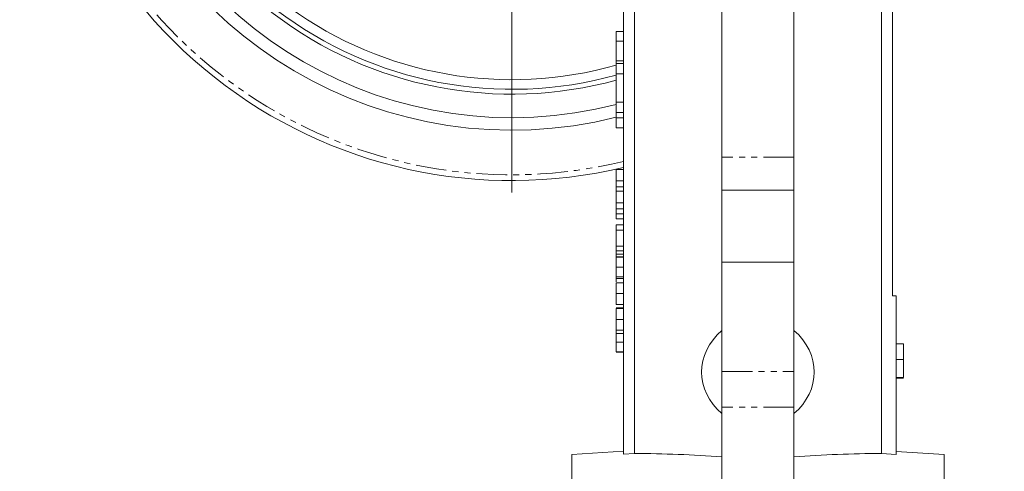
# Model space of a CAD drawing. Header units: millimetres. Extents: x -420 to 405, y 84 to 1018.
# Tile 17 of 19: x 188 to 393, y 755 to 849. Entities that reach past the tile are written whole.
import ezdxf

# ---------------------------------------------------------------- set-up
doc = ezdxf.new("R2010")
doc.units = ezdxf.units.MM
doc.linetypes.add('PHANTOM', pattern=[12.7, 6.35, -1.27, 1.27, -1.27, 1.27, -1.27])

# ---------------------------------------------------------------- blocks, each defined once
blk = doc.blocks.new('SW_CENTERMARKSYMBOL_22')
at = {"color": 0, "linetype": 'Continuous', "lineweight": 0}
for p, q in [((0, 5), (0, 102.5)), ((0, 0), (0, 2.5)), ((-5, 0), (-102.5, 0)), ((0, 0), (-2.5, 0)), ((0, 0), (0, -2.5)), ((0, 0), (2.5, 0)), ((5, 0), (102.5, 0)), ((0, -5), (0, -102.5))]:
    blk.add_line(p, q, dxfattribs=at)

msp = doc.modelspace()

# ---------------------------------------------------------------- linework, layer by layer
at = {"color": 7, "linetype": 'Continuous', "lineweight": 15}
for p, q in [((316.44, 758.27), (316.44, 866.06)), ((334.64, 866.06), (334.64, 819.91)), ((349.64, 866.06), (349.64, 819.91)), ((367.85, 758.27), (367.85, 866.06)), ((314.14, 857.69), (314.14, 758.12)), ((370.14, 857.69), (370.14, 791.06)), ((312.64, 844.06), (312.64, 846.06)), ((314.14, 846.06), (312.64, 846.06)), ((314.14, 844.06), (312.64, 844.06)), ((312.64, 839.97), (312.64, 844.06)), ((314.14, 839.97), (312.64, 839.97)), ((312.64, 839.44), (312.64, 839.97)), ((314.14, 839.44), (312.64, 839.44)), ((312.64, 837.27), (312.64, 839.44)), ((314.14, 837.27), (312.64, 837.27)), ((312.64, 831.41), (312.64, 837.27)), ((312.64, 831.41), (314.14, 831.41)), ((312.64, 829.22), (312.64, 831.41)), ((314.14, 829.22), (312.64, 829.22)), ((312.64, 828.14), (312.64, 829.22)), ((314.14, 828.14), (312.64, 828.14)), ((312.64, 826.06), (312.64, 828.14)), ((314.14, 826.06), (312.64, 826.06)), ((334.64, 819.91), (334.64, 813.06)), ((349.64, 813.06), (349.64, 819.91)), ((312.64, 817.4), (314.14, 817.4)), ((312.64, 817.4), (312.64, 815.01)), ((312.64, 813.77), (314.14, 813.77)), ((312.64, 812.83), (314.14, 812.83)), ((312.64, 812.83), (312.64, 810.43)), ((334.64, 813.06), (349.64, 813.06)), ((334.64, 813.06), (334.64, 798.06)), ((349.64, 813.06), (349.64, 798.06)), ((312.64, 809.2), (314.14, 809.2)), ((312.64, 808.18), (314.14, 808.18)), ((314.14, 807.08), (312.64, 807.08)), ((312.64, 805.83), (314.14, 805.83)), ((312.64, 805.83), (312.64, 804.78)), ((312.64, 804.78), (314.14, 804.78)), ((312.64, 804.78), (312.64, 801.43)), ((312.64, 801.43), (314.14, 801.43)), ((312.64, 801.43), (312.64, 800.44)), ((312.64, 800.44), (314.14, 800.44)), ((312.64, 800.44), (312.64, 799.76)), ((312.64, 799.19), (314.14, 799.19)), ((312.64, 799.1), (314.14, 799.1)), ((334.64, 798.06), (349.64, 798.06)), ((334.64, 798.06), (334.64, 775.33)), ((349.64, 798.06), (349.64, 775.33)), ((312.64, 797.05), (314.14, 797.05)), ((312.64, 795.06), (314.14, 795.06)), ((312.64, 794.82), (312.64, 793.98)), ((314.14, 794.7), (312.64, 794.7)), ((312.64, 793.8), (314.14, 793.8)), ((312.64, 791.56), (314.14, 791.56)), ((312.64, 789.31), (314.14, 789.31)), ((370.94, 791.06), (370.14, 791.06)), ((370.94, 791.06), (370.94, 758.07)), ((312.64, 788.6), (314.14, 788.6)), ((312.64, 788.42), (314.14, 788.42)), ((312.64, 786.17), (314.14, 786.17)), ((312.64, 783.93), (314.14, 783.93)), ((314.14, 783.26), (312.64, 783.26)), ((312.64, 781.46), (314.14, 781.46)), ((370.94, 781.06), (372.44, 781.06)), ((372.44, 777.82), (372.44, 781.06)), ((312.64, 779.44), (314.14, 779.44)), ((312.64, 779.35), (314.14, 779.35)), ((370.94, 777.82), (372.44, 777.82)), ((372.44, 774.06), (372.44, 777.82)), ((334.64, 775.33), (334.64, 767.88)), ((349.64, 775.33), (349.64, 767.88)), ((370.94, 774.06), (372.44, 774.06)), ((372.44, 773.97), (370.94, 773.97)), ((334.64, 767.88), (334.64, 736.96)), ((349.64, 767.88), (349.64, 736.96)), ((314.14, 758.75), (303.39, 758.06)), ((380.89, 758.06), (370.94, 758.7)), ((303.39, 400.06), (303.39, 758.06)), ((314.14, 758.12), (316.44, 758.27)), ((370.94, 758.07), (367.85, 758.27)), ((380.89, 758.06), (380.89, 579.06))]:
    msp.add_line(p, q, dxfattribs=at)
at = {"color": 8, "linetype": 'PHANTOM', "lineweight": 0}
for p, q in [((349.64, 819.91), (334.64, 819.91)), ((312.64, 815.01), (314.14, 815.01)), ((312.64, 810.43), (314.14, 810.43)), ((312.64, 799.76), (314.14, 799.76)), ((334.64, 775.33), (349.64, 775.33)), ((349.64, 767.88), (334.64, 767.88))]:
    msp.add_line(p, q, dxfattribs=at)
msp.add_arc((290.94, 915.06), 98.77, 15.2624, 283.5852, dxfattribs=at)
at = {"color": 7, "linetype": 'Continuous', "lineweight": 15}
for radius, start, end in [(89.5, 17.2229, 284.0317), (86.9, 17.7552, 284.4606), (100, 180, 283.4148), (82.01, 180, 285.3442), (81, 180, 285.5394), (79, 234.104, 285.9432)]:
    msp.add_arc((290.94, 915.06), radius, start, end, dxfattribs=at)
for centre, major_axis, ratio, start_param, end_param in [((345.59, 775.22), (15.17, 0), 0.823849, 2.376683, 3.906502), ((338.7, 775.22), (15.17, 0), 0.823849, 5.518276, 7.048095), ((315.32, 579.06), (218.21, 0), 0.821318, 1.48211, 1.565667), ((368.97, 579.06), (218.21, 0), 0.821318, 1.575926, 1.659482)]:
    msp.add_ellipse(centre, major_axis=major_axis, ratio=ratio, start_param=start_param, end_param=end_param, dxfattribs=at)
for points, knots in [([(312.64, 815.01), (312.64, 814.95), (312.64, 814.82), (312.64, 814.63), (312.64, 814.46), (312.64, 814.3), (312.64, 814.15), (312.64, 814.01), (312.64, 813.89), (312.64, 813.81), (312.64, 813.77)], [0, 0, 0, 0, 0.157891, 0.306795, 0.445675, 0.574557, 0.694631, 0.805977, 0.907764, 1, 1, 1, 1]), ([(312.64, 813.77), (312.64, 813.68), (312.64, 813.49), (312.64, 813.22), (312.64, 812.97), (312.64, 812.83), (312.64, 812.76)], [0, 0, 0, 0, 0.261213, 0.512048, 0.757793, 1, 1, 1, 1]), ([(312.64, 810.43), (312.64, 810.37), (312.64, 810.24), (312.64, 810.06), (312.64, 809.88), (312.64, 809.72), (312.64, 809.57), (312.64, 809.44), (312.64, 809.31), (312.64, 809.23), (312.64, 809.2)], [0, 0, 0, 0, 0.1578913, 0.306795, 0.4456752, 0.5745567, 0.6946308, 0.8059774, 0.9077641, 1, 1, 1, 1]), ([(312.64, 809.2), (312.64, 809.1), (312.64, 808.91), (312.64, 808.64), (312.64, 808.4), (312.64, 808.25), (312.64, 808.18)], [0, 0, 0, 0, 0.261213, 0.512048, 0.757793, 1, 1, 1, 1]), ([(312.64, 808.18), (312.64, 808.13), (312.64, 808.04), (312.64, 807.92), (312.64, 807.8), (312.64, 807.7), (312.64, 807.6), (312.64, 807.51), (312.64, 807.43), (312.64, 807.35), (312.64, 807.29), (312.64, 807.23), (312.64, 807.19), (312.64, 807.15), (312.64, 807.12), (312.64, 807.1), (312.64, 807.09), (312.64, 807.08), (312.64, 807.08)], [0, 0, 0, 0, 0.056809, 0.113874, 0.170522, 0.227532, 0.285334, 0.343678, 0.403164, 0.464002, 0.525827, 0.589097, 0.653293, 0.719115, 0.786763, 0.855798, 0.926841, 1, 1, 1, 1]), ([(312.64, 799.76), (312.64, 799.67), (312.64, 799.5), (312.64, 799.31), (312.64, 799.22), (312.64, 799.22)], [0, 0, 0, 0, 0.482864, 0.965762, 1, 1, 1, 1]), ([(312.64, 799.1), (312.64, 799.08), (312.64, 799.05), (312.64, 799), (312.64, 798.93), (312.64, 798.85), (312.64, 798.76), (312.64, 798.65), (312.64, 798.53), (312.64, 798.4), (312.64, 798.26), (312.64, 798.11), (312.64, 797.96), (312.64, 797.79), (312.64, 797.62), (312.64, 797.43), (312.64, 797.24), (312.64, 797.12), (312.64, 797.05)], [0, 0, 0, 0, 0.071042, 0.139355, 0.204975, 0.268354, 0.330157, 0.390696, 0.450899, 0.510969, 0.570761, 0.629453, 0.688414, 0.747571, 0.808283, 0.870023, 0.933805, 1, 1, 1, 1]), ([(312.64, 797.05), (312.64, 796.96), (312.64, 796.78), (312.64, 796.51), (312.64, 796.26), (312.64, 796.02), (312.64, 795.8), (312.64, 795.61), (312.64, 795.44), (312.64, 795.3), (312.64, 795.19), (312.64, 795.11), (312.64, 795.07), (312.64, 795.06), (312.64, 795.06)], [0, 0, 0, 0, 0.09205, 0.181, 0.269569, 0.357573, 0.443574, 0.526455, 0.607471, 0.688399, 0.767864, 0.845538, 0.922533, 1, 1, 1, 1]), ([(312.64, 795.06), (312.64, 795.06), (312.64, 794.92), (312.64, 794.78), (312.64, 794.7), (312.64, 794.7), (312.64, 794.7)], [0, 0, 0, 0, 0.007075, 0.440111, 0.882669, 1, 1, 1, 1]), ([(312.64, 793.8), (312.64, 793.8), (312.64, 793.8), (312.64, 793.79), (312.64, 793.77), (312.64, 793.74), (312.64, 793.71), (312.64, 793.66), (312.64, 793.61), (312.64, 793.55), (312.64, 793.49), (312.64, 793.41), (312.64, 793.33), (312.64, 793.24), (312.64, 793.14), (312.64, 793.04), (312.64, 792.93), (312.64, 792.81), (312.64, 792.68), (312.64, 792.54), (312.64, 792.4), (312.64, 792.24), (312.64, 792.08), (312.64, 791.92), (312.64, 791.74), (312.64, 791.62), (312.64, 791.56)], [0, 0, 0, 0, 0.063113, 0.123612, 0.18097, 0.235256, 0.287095, 0.336024, 0.382374, 0.426325, 0.468201, 0.508239, 0.546617, 0.583488, 0.619002, 0.65359, 0.687163, 0.720428, 0.753235, 0.786265, 0.819508, 0.853548, 0.888311, 0.923997, 0.961351, 1, 1, 1, 1]), ([(312.64, 791.56), (312.64, 791.47), (312.64, 791.29), (312.64, 791.03), (312.64, 790.79), (312.64, 790.56), (312.64, 790.35), (312.64, 790.17), (312.64, 790.01), (312.64, 789.87), (312.64, 789.75), (312.64, 789.64), (312.64, 789.55), (312.64, 789.48), (312.64, 789.43), (312.64, 789.4), (312.64, 789.37), (312.64, 789.35), (312.64, 789.33), (312.64, 789.32), (312.64, 789.32), (312.64, 789.31), (312.64, 789.31)], [0, 0, 0, 0, 0.056725, 0.111439, 0.164371, 0.21644, 0.267394, 0.317343, 0.367257, 0.418163, 0.471358, 0.52792, 0.588017, 0.652172, 0.686383, 0.72325, 0.762597, 0.804726, 0.849443, 0.896709, 0.946889, 1, 1, 1, 1]), ([(312.64, 788.42), (312.64, 788.42), (312.64, 788.41), (312.64, 788.4), (312.64, 788.38), (312.64, 788.36), (312.64, 788.32), (312.64, 788.28), (312.64, 788.23), (312.64, 788.17), (312.64, 788.1), (312.64, 788.03), (312.64, 787.95), (312.64, 787.86), (312.64, 787.76), (312.64, 787.66), (312.64, 787.54), (312.64, 787.42), (312.64, 787.29), (312.64, 787.16), (312.64, 787.01), (312.64, 786.86), (312.64, 786.7), (312.64, 786.53), (312.64, 786.36), (312.64, 786.23), (312.64, 786.17)], [0, 0, 0, 0, 0.063113, 0.123612, 0.18097, 0.235256, 0.287095, 0.336024, 0.382374, 0.426325, 0.468201, 0.508239, 0.546617, 0.583488, 0.619002, 0.65359, 0.687163, 0.720428, 0.753235, 0.786265, 0.819508, 0.853548, 0.888311, 0.923997, 0.961351, 1, 1, 1, 1]), ([(312.64, 786.17), (312.64, 786.08), (312.64, 785.91), (312.64, 785.65), (312.64, 785.41), (312.64, 785.18), (312.64, 784.97), (312.64, 784.78), (312.64, 784.62), (312.64, 784.48), (312.64, 784.36), (312.64, 784.26), (312.64, 784.16), (312.64, 784.09), (312.64, 784.05), (312.64, 784.02), (312.64, 783.99), (312.64, 783.97), (312.64, 783.95), (312.64, 783.94), (312.64, 783.93), (312.64, 783.93), (312.64, 783.93)], [0, 0, 0, 0, 0.056725, 0.111439, 0.164371, 0.21644, 0.267394, 0.317343, 0.367257, 0.418163, 0.471358, 0.52792, 0.588017, 0.652172, 0.686383, 0.72325, 0.762597, 0.804726, 0.849443, 0.896709, 0.946889, 1, 1, 1, 1]), ([(312.64, 784.02), (312.64, 784.02), (312.64, 784.02), (312.64, 784.01), (312.64, 783.99), (312.64, 783.97), (312.64, 783.95), (312.64, 783.92), (312.64, 783.88), (312.64, 783.83), (312.64, 783.78), (312.64, 783.72), (312.64, 783.66), (312.64, 783.59), (312.64, 783.52), (312.64, 783.44), (312.64, 783.35), (312.64, 783.29), (312.64, 783.26)], [0, 0, 0, 0, 0.080028, 0.157825, 0.232559, 0.30472, 0.374369, 0.44157, 0.506039, 0.568678, 0.628697, 0.687073, 0.743221, 0.797558, 0.850225, 0.90138, 0.95107, 1, 1, 1, 1]), ([(312.64, 783.26), (312.64, 783.2), (312.64, 783.09), (312.64, 782.9), (312.64, 782.7), (312.64, 782.48), (312.64, 782.24), (312.64, 782), (312.64, 781.73), (312.64, 781.55), (312.64, 781.46)], [0, 0, 0, 0, 0.125625, 0.247619, 0.368528, 0.488104, 0.609878, 0.735382, 0.864448, 1, 1, 1, 1]), ([(312.64, 781.46), (312.64, 781.39), (312.64, 781.26), (312.64, 781.06), (312.64, 780.88), (312.64, 780.7), (312.64, 780.53), (312.64, 780.37), (312.64, 780.22), (312.64, 780.08), (312.64, 779.96), (312.64, 779.84), (312.64, 779.74), (312.64, 779.65), (312.64, 779.58), (312.64, 779.52), (312.64, 779.47), (312.64, 779.45), (312.64, 779.44)], [0, 0, 0, 0, 0.068499, 0.134572, 0.198208, 0.259784, 0.319951, 0.379508, 0.438814, 0.498497, 0.558182, 0.617438, 0.677522, 0.737959, 0.80033, 0.86409, 0.930622, 1, 1, 1, 1])]:
    msp.add_open_spline(points, degree=3, knots=knots, dxfattribs=at)

# ---------------------------------------------------------------- block references
at = {"color": 7, "linetype": 'Continuous', "lineweight": 0}
msp.add_blockref('SW_CENTERMARKSYMBOL_22', (290.94, 915.06), dxfattribs=at)

doc.saveas('drawing.dxf')
